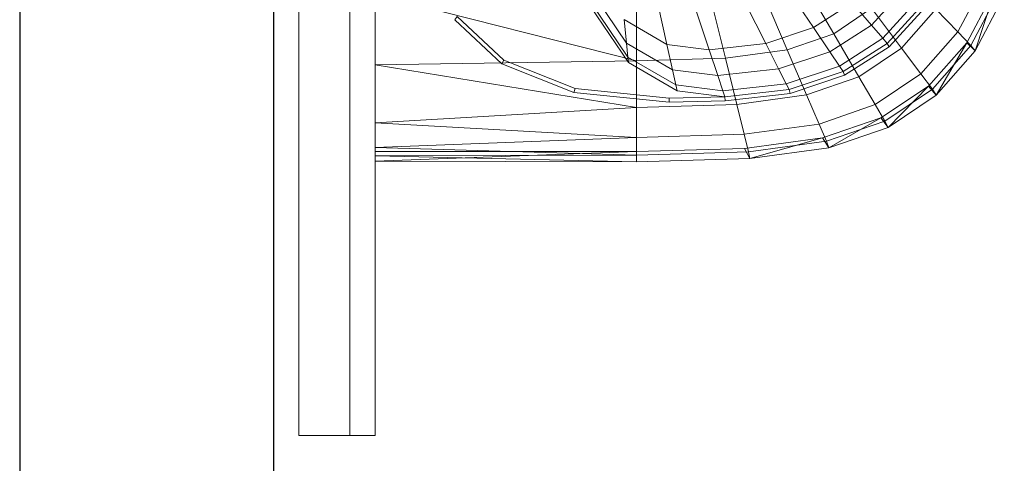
# Model space of a CAD drawing. Header units: metres. Extents: x 391.1 to 427.5, y 12.7 to 28.4.
# Tile 124 of 222: x 410.503 to 410.891, y 18.808 to 18.982. Entities that reach past the tile are written whole.
import ezdxf

# ---------------------------------------------------------------- set-up
doc = ezdxf.new("R2010")
doc.units = ezdxf.units.M
for name, color, linetype, lineweight in [('02_MOBILIARIO', 7, 'Continuous', 18), ('A-DETL-____-MBND', 7, 'Continuous', 18), ('A-WALL-____-MCUT', 7, 'Continuous', 25), ('A-WALL-____-OTLN', 7, 'Continuous', 25), ('Mobiliario', 7, 'Continuous', 18)]:
    doc.layers.add(name, color=color, linetype=linetype, lineweight=lineweight)

# ---------------------------------------------------------------- blocks, each defined once
blk = doc.blocks.new('Family - Rentamans PS-1-153360-01_ENLLUMENAT_PS1')
at = {"layer": 'A-DETL-____-MBND', "color": 253, "true_color": 0xaaaaaa}
for p, q in [((0, 0.36146), (0, 0.00406)), ((0.16597, 0.07496), (0.18036, 0.05043)), ((0.1511, 0.06981), (0.1621, 0.04411)), ((0.22917, 0.05111), (0.24008, 0.07174)), ((0.09884, 0.04668), (0.08473, 0.0676)), ((0.10273, 0.06628), (0.10273, 0.03978)), ((0.13123, 0.06713), (0.13772, 0.04082)), ((0.16244, 0.06758), (0.17239, 0.05283)), ((0.20839, 0.06817), (0.19518, 0.05382)), ((0.2327, 0.04685), (0.24405, 0.06815)), ((0.23426, 0.04581), (0.24562, 0.06727)), ((0.23596, 0.04368), (0.24405, 0.06815)), ((0, 0.06579), (0, 0.03818)), ((0, 0.06579), (0.10273, 0.03978)), ((0.09941, 0.0412), (0.08473, 0.06296)), ((0.14581, 0.06207), (0.15363, 0.04662)), ((0.18765, 0.06261), (0.17239, 0.05283)), ((0.18765, 0.06261), (0.19518, 0.05382)), ((0.21338, 0.06355), (0.19963, 0.04862)), ((0.23596, 0.04368), (0.24746, 0.06542)), ((0.09963, 0.03908), (0.08473, 0.06117)), ((0.11135, 0.0617), (0.11476, 0.0462)), ((0.12606, 0.05985), (0.13135, 0.04411)), ((0.18036, 0.05043), (0.19519, 0.0604)), ((0.20704, 0.04473), (0.19519, 0.0604)), ((0.2153, 0.06177), (0.20135, 0.04662)), ((0.21621, 0.06056), (0.20212, 0.04526)), ((0.20704, 0.04473), (0.22054, 0.06009)), ((0.22917, 0.05111), (0.22054, 0.06009)), ((0.03228, 0.05718), (0.03136, 0.05592)), ((0.04977, 0.03861), (0.03136, 0.05592)), ((0.05051, 0.04004), (0.03228, 0.05718)), ((0.11476, 0.0462), (0.09788, 0.05596)), ((0.09788, 0.05596), (0.09884, 0.04668)), ((0.17239, 0.05283), (0.15363, 0.04662)), ((0.18036, 0.05043), (0.1621, 0.04411)), ((0.17239, 0.05283), (0.17881, 0.04332)), ((0.19518, 0.05382), (0.17881, 0.04332)), ((0.18036, 0.05043), (0.1903, 0.03348)), ((0.19518, 0.05382), (0.19963, 0.04862)), ((0.21467, 0.03462), (0.22917, 0.05111)), ((0.22917, 0.05111), (0.23426, 0.04581)), ((0.11696, 0.0362), (0.09884, 0.04668)), ((0.09884, 0.04668), (0.09941, 0.0412)), ((0.15363, 0.04662), (0.13135, 0.04411)), ((0.15363, 0.04662), (0.15867, 0.03665)), ((0.19963, 0.04862), (0.1826, 0.0377)), ((0.20135, 0.04662), (0.18406, 0.03553)), ((0.19963, 0.04862), (0.20135, 0.04662)), ((0.20135, 0.04662), (0.20212, 0.04526)), ((0.21762, 0.02983), (0.2327, 0.04685)), ((0.22069, 0.0263), (0.2327, 0.04685)), ((0.2327, 0.04685), (0.23596, 0.04368)), ((0.13135, 0.04411), (0.11476, 0.0462)), ((0.11476, 0.0462), (0.11696, 0.0362)), ((0.13135, 0.04411), (0.13476, 0.03396)), ((0.1621, 0.04411), (0.13772, 0.04082)), ((0.17881, 0.04332), (0.15867, 0.03665)), ((0.1621, 0.04411), (0.16971, 0.02635)), ((0.17881, 0.04332), (0.1826, 0.0377)), ((0.20212, 0.04526), (0.18466, 0.03406)), ((0.1903, 0.03348), (0.20704, 0.04473)), ((0.20704, 0.04473), (0.21467, 0.03462)), ((0.21918, 0.02865), (0.23426, 0.04581)), ((0.22069, 0.0263), (0.23596, 0.04368)), ((0.23426, 0.04581), (0.23596, 0.04368)), ((0.10273, 0.03978), (0, 0.03818)), ((0.05051, 0.04004), (0.04977, 0.03861)), ((0.07861, 0.02883), (0.05051, 0.04004)), ((0.11825, 0.0303), (0.09941, 0.0412)), ((0.09941, 0.0412), (0.09963, 0.03908)), ((0.11875, 0.02802), (0.09963, 0.03908)), ((0.13772, 0.04082), (0.10273, 0.03978)), ((0.10273, 0.03978), (0.10273, 0.02147)), ((0.13772, 0.04082), (0.1422, 0.02264)), ((0, 0.03818), (0, 0.01543)), ((0, 0.03818), (0.10273, 0.02147)), ((0.07816, 0.02729), (0.04977, 0.03861)), ((0.13476, 0.03396), (0.11696, 0.0362)), ((0.11696, 0.0362), (0.11825, 0.0303)), ((0.15867, 0.03665), (0.13476, 0.03396)), ((0.15867, 0.03665), (0.16165, 0.03076)), ((0.1826, 0.0377), (0.16165, 0.03076)), ((0.18406, 0.03553), (0.1628, 0.0285)), ((0.1826, 0.0377), (0.18406, 0.03553)), ((0.18406, 0.03553), (0.18466, 0.03406)), ((0.13476, 0.03396), (0.13678, 0.02796)), ((0.18466, 0.03406), (0.16318, 0.02695)), ((0.16971, 0.02635), (0.1903, 0.03348)), ((0.1903, 0.03348), (0.19671, 0.02256)), ((0.19671, 0.02256), (0.21467, 0.03462)), ((0.21467, 0.03462), (0.21918, 0.02865)), ((0.07861, 0.02883), (0.07816, 0.02729)), ((0.11557, 0.02353), (0.07816, 0.02729)), ((0.11566, 0.02511), (0.07861, 0.02883)), ((0.13678, 0.02796), (0.11825, 0.0303)), ((0.11825, 0.0303), (0.11875, 0.02802)), ((0.13755, 0.02565), (0.11875, 0.02802)), ((0.16165, 0.03076), (0.13678, 0.02796)), ((0.13678, 0.02796), (0.13755, 0.02565)), ((0.1628, 0.0285), (0.13755, 0.02565)), ((0.16165, 0.03076), (0.1628, 0.0285)), ((0.1628, 0.0285), (0.16318, 0.02695)), ((0.19894, 0.01737), (0.21762, 0.02983)), ((0.2005, 0.0161), (0.21918, 0.02865)), ((0.20176, 0.01359), (0.21762, 0.02983)), ((0.21762, 0.02983), (0.22069, 0.0263)), ((0.21918, 0.02865), (0.22069, 0.0263)), ((0.11566, 0.02511), (0.11557, 0.02353)), ((0.13769, 0.02408), (0.11557, 0.02353)), ((0.13755, 0.02565), (0.11566, 0.02511)), ((0.13755, 0.02565), (0.13769, 0.02408)), ((0.16318, 0.02695), (0.13769, 0.02408)), ((0.16971, 0.02635), (0.1422, 0.02264)), ((0.16971, 0.02635), (0.17461, 0.0149)), ((0.20176, 0.01359), (0.22069, 0.0263)), ((0.10273, 0.02147), (0, 0.01543)), ((0.1422, 0.02264), (0.10273, 0.02147)), ((0.10273, 0.02147), (0.10273, 0.00966)), ((0.1422, 0.02264), (0.14508, 0.01092)), ((0.17461, 0.0149), (0.19671, 0.02256)), ((0.19671, 0.02256), (0.2005, 0.0161)), ((0.17596, 0.00947), (0.19894, 0.01737)), ((0.17751, 0.00814), (0.2005, 0.0161)), ((0.17848, 0.00552), (0.19894, 0.01737)), ((0.19894, 0.01737), (0.20176, 0.01359)), ((0.2005, 0.0161), (0.20176, 0.01359)), ((0, 0.01543), (0, 0.00569)), ((0, 0.01543), (0.10273, 0.00966)), ((0.14508, 0.01092), (0.17461, 0.0149)), ((0.17461, 0.0149), (0.17751, 0.00814)), ((0.17848, 0.00552), (0.20176, 0.01359)), ((0.10273, 0.00966), (0, 0.00569)), ((0.14508, 0.01092), (0.10273, 0.00966)), ((0.10273, 0.00966), (0.10273, 0.00269)), ((0.14508, 0.01092), (0.14679, 0.004)), ((0.14525, 0.00536), (0.17596, 0.00947)), ((0.14679, 0.004), (0.17751, 0.00814)), ((0.14736, 0.00133), (0.17596, 0.00947)), ((0.17596, 0.00947), (0.17848, 0.00552)), ((0.17751, 0.00814), (0.17848, 0.00552)), ((0, 0.00569), (0, 0.00244)), ((0, 0.00569), (0.10273, 0.00269)), ((0, 0.00406), (0.10273, 0.00411)), ((0, 0.00026), (0.10273, 0.00411)), ((0, 0.00026), (0, 0.00406)), ((0.10273, 0.0041), (0.14525, 0.00536)), ((0.10273, 0.0041), (0.10273, 0)), ((0.10273, 0.00269), (0.14679, 0.004)), ((0.14736, 0.00133), (0.14525, 0.00536)), ((0.14679, 0.004), (0.14736, 0.00133)), ((0.14736, 0.00133), (0.17848, 0.00552)), ((0.10273, 0.00269), (0, 0.00244)), ((0, 0.00244), (0, 0.00026)), ((0, 0.00244), (0.10273, 0)), ((0, 0.00026), (0.10273, 0)), ((0.10273, 0.00269), (0.10273, 0)), ((0.10273, 0), (0.14736, 0.00133))]:
    blk.add_line(p, q, dxfattribs=at)
blk = doc.blocks.new('Family - Mirall PS-1-153399-01_ENLLUMENAT_PS1')
at = {"layer": '02_MOBILIARIO', "color": 253, "true_color": 0xaaaaaa}
for p, q in [((0, 0.6), (0, 0)), ((0.02, 0), (0.02, 0.6)), ((0.02, 0), (0.02, 0.6)), ((0.03, 0.6), (0.03, 0)), ((0, 0), (0.02, 0)), ((0.03, 0), (0.02, 0))]:
    blk.add_line(p, q, dxfattribs=at)
at = {"layer": 'Mobiliario', "color": 253, "true_color": 0xaaaaaa}
for p, q in [((0, 0.6), (0, 0)), ((0.02, 0.6), (0.02, 0)), ((0.02, 0), (0.02, 0.6)), ((0.03, 0), (0.03, 0.6)), ((0, 0), (0.02, 0)), ((0.02, 0), (0.03, 0))]:
    blk.add_line(p, q, dxfattribs=at)
blk = doc.blocks.new('Family - Evans P-1-153470-01_ENLLUMENAT_PS1')
at = {"layer": 'A-WALL-____-MCUT', "color": 253, "true_color": 0xaaaaaa}
for p, q in [((1.17752, 0.1), (0, 0.1)), ((0, 0), (1.17752, 0))]:
    blk.add_line(p, q, dxfattribs=at)
at = {"layer": 'A-WALL-____-OTLN', "color": 253, "true_color": 0xaaaaaa}
for p, q in [((1.17752, 0.1), (0, 0.1)), ((0, 0), (1.17752, 0))]:
    blk.add_line(p, q, dxfattribs=at)
at = {"layer": 'A-WALL-____-OTLN', "color": 253, "lineweight": 18, "true_color": 0xaaaaaa}
blk.add_line((0, 0), (2.12875, 0), dxfattribs=at)
blk = doc.blocks.new('LONDR55-XX_ZZ-ARQ-CAA-M3D-Londres55_ifc-1-01_ENLLUMENAT_PS1')
at = {"layer": '02_MOBILIARIO', "color": 253, "lineweight": 18, "true_color": 0xaaaaaa}
for name, p in [('Family - Mirall PS-1-153399-01_ENLLUMENAT_PS1', (410.61301, 18.81862)), ('Family - Rentamans PS-1-153360-01_ENLLUMENAT_PS1', (410.64308, 18.92617))]:
    blk.add_blockref(name, p, dxfattribs=at)
at = {"layer": 'A-WALL-____-OTLN', "color": 253, "lineweight": 18, "true_color": 0xaaaaaa, "rotation": 90}
blk.add_blockref('Family - Evans P-1-153470-01_ENLLUMENAT_PS1', (410.60319, 18.63074), dxfattribs=at)

msp = doc.modelspace()

# ---------------------------------------------------------------- block references
at = {"lineweight": 5}
msp.add_blockref('LONDR55-XX_ZZ-ARQ-CAA-M3D-Londres55_ifc-1-01_ENLLUMENAT_PS1', (0, 0), dxfattribs=at)

doc.saveas('drawing.dxf')
